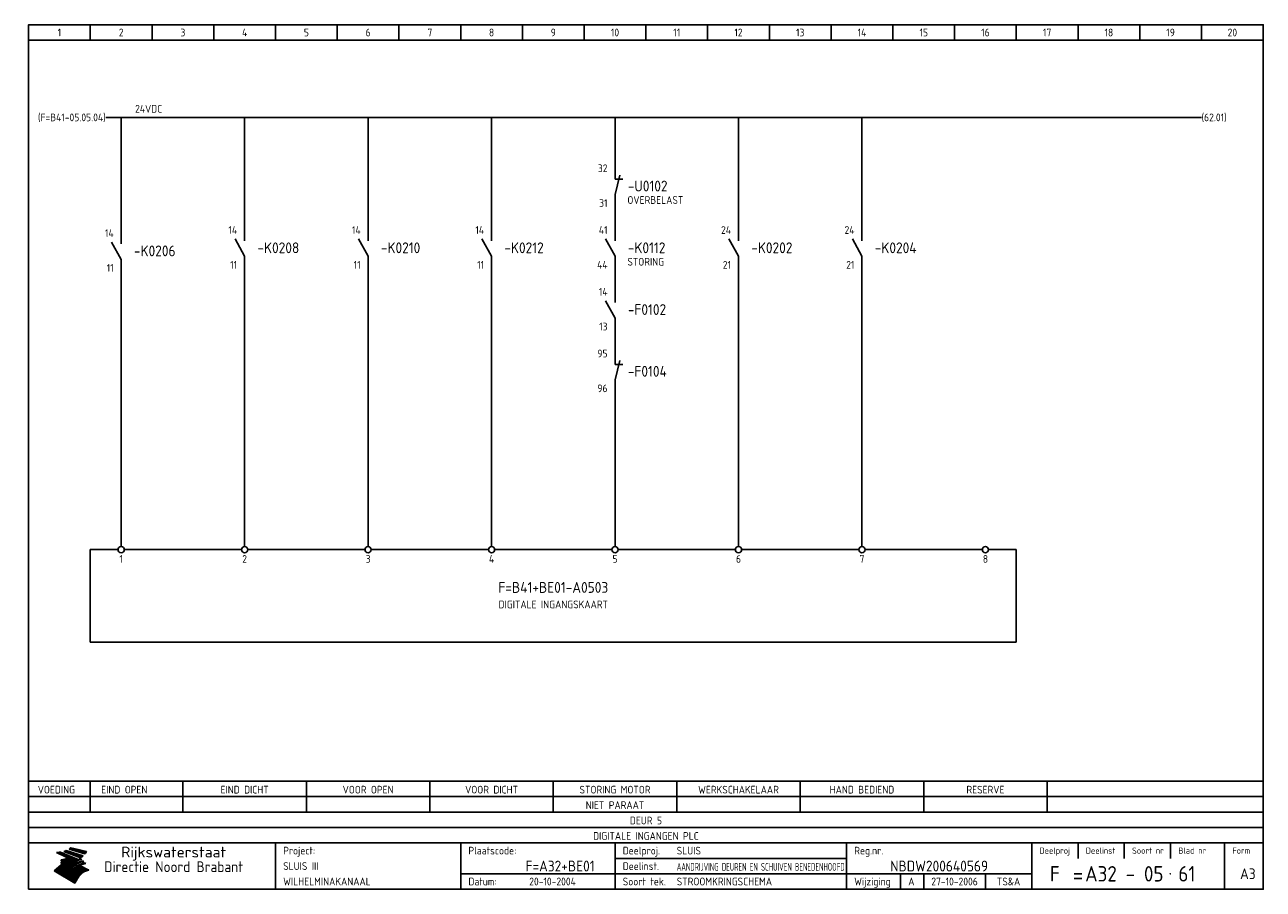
# Model space of a CAD drawing. Extents: x 9 to 410, y 10 to 290.
import ezdxf
from ezdxf.enums import TextEntityAlignment as Align

# ---------------------------------------------------------------- set-up
doc = ezdxf.new("R2010")
doc.units = 0
doc.header["$MEASUREMENT"] = 0
doc.header["$PDMODE"] = 1
for name, color, linetype in [('0-25', 7, 'CONTINUOUS'), ('0-35', 2, 'CONTINUOUS'), ('0-50', 3, 'CONTINUOUS'), ('B-25', 7, 'CONTINUOUS'), ('B-35', 2, 'CONTINUOUS'), ('S-25', 7, 'CONTINUOUS')]:
    doc.layers.add(name, color=color, linetype=linetype)
doc.styles.add('ISO', font='iso.shx')
doc.styles.get("Standard").update_dxf_attribs({"font": 'iso.shx'})

# ---------------------------------------------------------------- blocks, each defined once
blk = doc.blocks.new('0034')
at = {"layer": 'S-25'}
for p, q in [((0, 0), (0, -5)), ((0, -10), (-3.12, -4.38)), ((0, -10), (0, -15))]:
    blk.add_line(p, q, dxfattribs=at)
at = {"layer": 'B-25'}
for tag, p in [('KN1', (-2.43, -2.73)), ('KN2', (-2.43, -14.01))]:
    blk.add_attdef(tag, text='', height=2.5, dxfattribs=at).set_placement(p, align=Align.RIGHT)
blk.add_attdef('OM1', (4, -13.01), '', height=2.5, dxfattribs=at)
at = {"layer": 'B-35'}
blk.add_attdef('KT', (4.14, -8.99), '', height=3.5, dxfattribs=at)
blk = doc.blocks.new('0035')
at = {"layer": 'S-25'}
blk.add_circle((0, 0), 1, dxfattribs=at)
at = {"layer": 'B-25'}
blk.add_attdef('OM1', text='', height=2.5, dxfattribs=at).set_placement((0, -3.01), align=Align.MIDDLE)
blk = doc.blocks.new('KADERA3')
at = {"layer": '0-25'}
for p, q in [((30, 285), (30, 290)), ((50, 285), (50, 290)), ((70, 285), (70, 290)), ((90, 285), (90, 290)), ((110, 285), (110, 290)), ((130, 285), (130, 290)), ((150, 285), (150, 290)), ((170, 285), (170, 290)), ((190, 285), (190, 290)), ((210, 285), (210, 290)), ((230, 285), (230, 290)), ((250, 285), (250, 290)), ((270, 285), (270, 290)), ((290, 285), (290, 290)), ((310, 285), (310, 290)), ((330, 285), (330, 290)), ((350, 285), (350, 290)), ((370, 285), (370, 290)), ((390, 285), (390, 290)), ((10, 285), (410, 285)), ((410, 35), (10, 35)), ((410, 30), (10, 30)), ((350, 25), (350, 20)), ((365, 25), (365, 20)), ((380, 25), (380, 20)), ((200, 20), (275, 20)), ((150, 15), (335, 15)), ((292.5, 15), (292.5, 10)), ((300, 15), (300, 10)), ((320, 15), (320, 10))]:
    blk.add_line(p, q, dxfattribs=at)
at = {"layer": '0-25', "color": 7}
for p, q in [((19.1, 21.89), (25.12, 19)), ((19.1, 21.89), (25.12, 19)), ((19.17, 21.86), (20.7, 21.86)), ((19.29, 21.8), (20.83, 21.8)), ((19.4, 21.75), (20.96, 21.75)), ((19.52, 21.69), (21.09, 21.69)), ((19.64, 21.63), (21.22, 21.63)), ((19.74, 21.92), (20.56, 21.92)), ((19.75, 21.58), (21.36, 21.58)), ((19.87, 21.52), (21.49, 21.52)), ((19.99, 21.47), (21.62, 21.47)), ((20.11, 21.41), (21.75, 21.41)), ((20.22, 21.35), (21.88, 21.35)), ((20.25, 21.97), (20.43, 21.97)), ((20.34, 21.3), (22.02, 21.3)), ((20.38, 21.99), (26.02, 19.59)), ((20.38, 21.99), (26.02, 19.59)), ((20.46, 21.24), (22.15, 21.24)), ((20.57, 21.18), (22.28, 21.18)), ((20.69, 21.13), (22.41, 21.13)), ((20.81, 21.07), (22.55, 21.07)), ((20.92, 21.02), (22.68, 21.02)), ((21.04, 20.96), (22.81, 20.96)), ((21.16, 20.9), (22.94, 20.9)), ((21.27, 20.85), (23.07, 20.85)), ((21.39, 20.79), (23.21, 20.79)), ((21.47, 22.25), (26.83, 20.19)), ((21.47, 22.25), (26.83, 20.19)), ((21.49, 22.25), (23.07, 22.25)), ((21.51, 20.73), (23.34, 20.73)), ((21.6, 22.2), (23.25, 22.2)), ((21.63, 20.68), (23.47, 20.68)), ((21.65, 22.31), (22.89, 22.31)), ((21.74, 20.62), (23.6, 20.62)), ((21.75, 22.14), (23.42, 22.14)), ((21.8, 22.37), (22.71, 22.37)), ((21.86, 20.57), (23.73, 20.57)), ((21.9, 22.08), (23.6, 22.08)), ((21.94, 22.42), (22.53, 22.42)), ((21.98, 20.51), (23.87, 20.51)), ((22.04, 22.03), (23.78, 22.03)), ((22.06, 22.48), (22.36, 22.48)), ((22.09, 20.45), (24, 20.45)), ((22.18, 22.53), (27.65, 20.8)), ((22.18, 22.53), (27.65, 20.8)), ((22.19, 21.97), (23.96, 21.97)), ((22.21, 20.4), (24.13, 20.4)), ((22.33, 20.34), (24.26, 20.34)), ((22.34, 21.92), (24.13, 21.92)), ((22.44, 20.28), (24.4, 20.28)), ((22.48, 21.86), (24.31, 21.86)), ((22.56, 20.23), (24.53, 20.23)), ((22.61, 20.12), (22.93, 20.12)), ((22.63, 21.8), (24.49, 21.8)), ((22.68, 20.17), (24.66, 20.17)), ((22.71, 20.17), (22.82, 20.17)), ((23.11, 20.02), (22.77, 20.2)), ((23.11, 20.02), (22.77, 20.2)), ((22.78, 21.75), (24.67, 21.75)), ((22.79, 20.12), (24.79, 20.12)), ((22.92, 21.69), (24.85, 21.69)), ((23.07, 21.63), (25.02, 21.63)), ((23.14, 22.99), (28.22, 21.46)), ((23.14, 22.99), (28.22, 21.46)), ((23.15, 22.98), (25.33, 22.98)), ((23.22, 21.58), (25.2, 21.58)), ((23.23, 23.04), (25.09, 23.04)), ((23.32, 23.1), (24.84, 23.1)), ((23.34, 22.93), (25.57, 22.93)), ((23.36, 21.52), (25.38, 21.52)), ((23.4, 23.15), (24.6, 23.15)), ((23.49, 23.21), (24.36, 23.21)), ((23.51, 21.47), (25.56, 21.47)), ((23.52, 22.87), (25.81, 22.87)), ((23.57, 23.27), (24.12, 23.27)), ((23.64, 23.32), (23.87, 23.32)), ((23.66, 21.41), (25.74, 21.41)), ((23.7, 23.36), (28.82, 22.17)), ((23.7, 23.36), (28.82, 22.17)), ((23.71, 22.82), (26.06, 22.82)), ((23.8, 21.35), (25.91, 21.35)), ((23.9, 22.76), (26.3, 22.76)), ((23.95, 21.3), (26.09, 21.3)), ((24.09, 22.7), (26.54, 22.7)), ((24.09, 21.24), (26.27, 21.24)), ((24.24, 21.18), (26.45, 21.18)), ((24.27, 22.65), (26.78, 22.65)), ((24.39, 21.13), (26.62, 21.13)), ((24.46, 22.59), (27.03, 22.59)), ((24.53, 21.07), (26.8, 21.07)), ((24.65, 22.53), (27.27, 22.53)), ((24.68, 21.02), (26.98, 21.02)), ((24.83, 20.96), (27.16, 20.96)), ((24.84, 22.48), (27.51, 22.48)), ((24.97, 20.9), (27.34, 20.9)), ((25.02, 22.42), (27.75, 22.42)), ((25.12, 20.85), (27.51, 20.85)), ((25.21, 22.37), (28, 22.37)), ((25.27, 20.79), (27.63, 20.79)), ((25.4, 22.31), (28.24, 22.31)), ((25.41, 20.73), (27.57, 20.73)), ((25.56, 20.68), (27.51, 20.68)), ((25.58, 22.25), (28.48, 22.25)), ((25.71, 20.62), (27.44, 20.62)), ((25.77, 22.2), (28.72, 22.2)), ((25.85, 20.57), (27.37, 20.57)), ((25.96, 22.14), (28.79, 22.14)), ((26, 20.51), (27.29, 20.51)), ((26.15, 22.08), (28.75, 22.08)), ((26.15, 20.45), (27.22, 20.45)), ((26.29, 20.4), (27.14, 20.4)), ((26.33, 22.03), (28.71, 22.03)), ((26.44, 20.34), (27.06, 20.34)), ((26.52, 21.97), (28.66, 21.97)), ((26.59, 20.28), (26.97, 20.28)), ((26.71, 21.92), (28.62, 21.92)), ((26.73, 20.23), (26.89, 20.23)), ((26.9, 21.86), (28.57, 21.86)), ((27.08, 21.8), (28.52, 21.8)), ((27.27, 21.75), (28.48, 21.75)), ((27.46, 21.69), (28.43, 21.69)), ((27.65, 21.63), (28.38, 21.63)), ((27.83, 21.58), (28.33, 21.58)), ((28.02, 21.52), (28.28, 21.52)), ((28.21, 21.47), (28.22, 21.47)), ((20.58, 17.88), (18.3, 16)), ((20.58, 17.88), (18.3, 16)), ((18.38, 16.07), (21.46, 16.07)), ((18.45, 16.12), (21.88, 16.12)), ((18.52, 16.18), (22.15, 16.18)), ((18.59, 16.23), (22.38, 16.23)), ((18.65, 16.29), (22.58, 16.29)), ((18.72, 16.35), (22.75, 16.35)), ((18.79, 16.4), (22.91, 16.4)), ((18.86, 16.46), (20.6, 16.46)), ((18.93, 16.52), (20.6, 16.52)), ((18.99, 16.57), (20.6, 16.57)), ((19.06, 16.63), (20.6, 16.63)), ((19.13, 16.68), (20.6, 16.68)), ((19.2, 16.74), (20.6, 16.74)), ((19.27, 16.8), (20.6, 16.8)), ((19.33, 16.85), (21.07, 16.85)), ((19.4, 16.91), (21.55, 16.91)), ((19.47, 16.97), (21.88, 16.97)), ((19.54, 17.02), (22.13, 17.02)), ((19.61, 17.08), (22.34, 17.08)), ((19.67, 17.13), (20.6, 17.13)), ((19.74, 17.19), (20.6, 17.19)), ((19.81, 17.25), (20.6, 17.25)), ((19.88, 17.3), (20.6, 17.3)), ((19.95, 17.36), (20.6, 17.36)), ((20.01, 17.42), (20.6, 17.42)), ((20.08, 17.47), (20.93, 17.47)), ((20.15, 17.53), (21.26, 17.53)), ((20.22, 17.58), (21.51, 17.58)), ((20.29, 17.64), (21.72, 17.64)), ((20.35, 17.7), (21.9, 17.7)), ((20.42, 17.75), (22.07, 17.75)), ((20.49, 17.81), (22.22, 17.81)), ((20.56, 17.87), (22.36, 17.87)), ((20.6, 19.11), (20.58, 19.51)), ((20.6, 19.11), (20.58, 19.51)), ((20.58, 19.5), (22.09, 19.5)), ((20.58, 19.44), (21.95, 19.44)), ((20.59, 19.38), (21.79, 19.38)), ((20.59, 19.33), (21.62, 19.33)), ((20.59, 19.27), (21.42, 19.27)), ((20.6, 19.22), (21.2, 19.22)), ((20.6, 19.16), (20.93, 19.16)), ((20.6, 19.11), (20.69, 19.12)), ((20.6, 19.11), (20.69, 19.12)), ((20.6, 18.79), (20.77, 18.81)), ((20.6, 18.79), (20.77, 18.81)), ((20.6, 18.29), (20.6, 18.79)), ((20.6, 18.29), (20.6, 18.79)), ((20.6, 18.77), (22.46, 18.77)), ((20.6, 18.71), (22.33, 18.71)), ((20.6, 18.65), (22.19, 18.65)), ((20.6, 18.6), (22.04, 18.6)), ((20.6, 18.54), (21.87, 18.54)), ((20.6, 18.48), (21.68, 18.48)), ((20.6, 18.43), (21.46, 18.43)), ((20.6, 18.37), (21.21, 18.37)), ((20.6, 18.32), (20.87, 18.32)), ((20.6, 18.29), (20.88, 18.32)), ((20.6, 18.29), (20.88, 18.32)), ((20.6, 17.88), (20.86, 17.91)), ((20.6, 17.88), (20.86, 17.91)), ((20.6, 17.43), (20.97, 17.48)), ((20.6, 17.43), (20.97, 17.48)), ((20.6, 17.43), (20.6, 17.09)), ((20.6, 17.43), (20.6, 17.09)), ((20.6, 17.09), (21.26, 17.16)), ((20.6, 17.09), (21.26, 17.16)), ((20.6, 16.8), (21.37, 16.89)), ((20.6, 16.8), (21.37, 16.89)), ((20.6, 16.8), (20.6, 16.45)), ((20.6, 16.8), (20.6, 16.45)), ((20.6, 16.45), (21.56, 16.56)), ((20.6, 16.45), (21.56, 16.56)), ((20.6, 15.97), (21.67, 16.09)), ((20.6, 15.97), (21.67, 16.09)), ((20.7, 16.46), (23.06, 16.46)), ((20.9, 19.55), (22.23, 19.55)), ((20.9, 18.82), (22.59, 18.82)), ((20.98, 17.92), (22.5, 17.92)), ((21.02, 17.13), (22.53, 17.13)), ((21.19, 19.61), (22.35, 19.61)), ((21.2, 16.52), (23.2, 16.52)), ((21.32, 18.88), (22.71, 18.88)), ((21.32, 17.98), (22.62, 17.98)), ((21.42, 19.67), (22.47, 19.67)), ((21.47, 17.19), (22.7, 17.19)), ((21.59, 18.03), (22.74, 18.03)), ((21.61, 18.93), (22.82, 18.93)), ((21.62, 19.72), (22.59, 19.72)), ((21.72, 16.57), (23.32, 16.57)), ((21.77, 17.25), (22.85, 17.25)), ((21.8, 19.78), (22.69, 19.78)), ((21.8, 18.09), (22.85, 18.09)), ((21.84, 18.99), (22.92, 18.99)), ((21.96, 19.83), (22.79, 19.83)), ((21.99, 18.15), (22.95, 18.15)), ((22.01, 17.3), (22.99, 17.3)), ((22.03, 19.05), (23.03, 19.05)), ((22.1, 16.63), (23.44, 16.63)), ((22.11, 19.89), (22.89, 19.89)), ((22.16, 18.2), (23.05, 18.2)), ((22.21, 19.1), (23.12, 19.1)), ((22.21, 17.36), (23.12, 17.36)), ((22.24, 19.95), (22.99, 19.95)), ((22.31, 18.26), (23.15, 18.26)), ((22.36, 19.16), (23.22, 19.16)), ((22.37, 20), (23.08, 20)), ((22.38, 16.68), (23.56, 16.68)), ((22.39, 17.42), (23.24, 17.42)), ((22.45, 18.32), (23.24, 18.32)), ((22.49, 20.06), (23.04, 20.06)), ((22.51, 19.22), (23.3, 19.22)), ((22.56, 17.47), (23.36, 17.47)), ((22.59, 18.37), (23.33, 18.37)), ((22.6, 16.74), (23.66, 16.74)), ((22.64, 19.27), (23.39, 19.27)), ((22.71, 18.43), (23.42, 18.43)), ((22.71, 17.53), (23.47, 17.53)), ((22.77, 19.33), (23.47, 19.33)), ((22.79, 16.8), (23.77, 16.8)), ((22.83, 18.48), (23.5, 18.48)), ((22.84, 17.58), (23.57, 17.58)), ((22.89, 19.38), (23.55, 19.38)), ((22.91, 20.06), (24.92, 20.06)), ((22.94, 18.54), (23.58, 18.54)), ((22.96, 16.85), (23.86, 16.85)), ((22.97, 17.64), (23.67, 17.64)), ((23, 19.44), (23.63, 19.44)), ((23.03, 20), (25.06, 20)), ((23.04, 18.6), (23.66, 18.6)), ((23.1, 19.5), (23.72, 19.5)), ((23.1, 17.7), (23.77, 17.7)), ((23.12, 16.91), (23.96, 16.91)), ((23.14, 18.65), (23.74, 18.65)), ((23.15, 19.95), (25.19, 19.95)), ((23.21, 19.55), (23.8, 19.55)), ((23.21, 17.75), (23.86, 17.75)), ((23.24, 18.71), (23.82, 18.71)), ((23.26, 19.89), (25.32, 19.89)), ((23.26, 16.97), (24.05, 16.97)), ((23.3, 19.61), (23.88, 19.61)), ((23.32, 17.81), (23.95, 17.81)), ((23.33, 18.77), (23.91, 18.77)), ((23.37, 16.07), (29.08, 16.07)), ((23.38, 19.83), (25.45, 19.83)), ((23.39, 19.67), (23.81, 19.67)), ((23.39, 17.02), (24.14, 17.02)), ((23.42, 18.82), (23.99, 18.82)), ((23.42, 17.87), (24.03, 17.87)), ((23.45, 19.7), (23.58, 19.79)), ((23.45, 19.7), (23.58, 19.79)), ((23.48, 19.72), (23.7, 19.72)), ((23.5, 19.78), (25.58, 19.78)), ((23.51, 18.88), (24.07, 18.88)), ((23.51, 16.12), (29.27, 16.12)), ((23.52, 17.92), (24.11, 17.92)), ((23.52, 17.08), (24.22, 17.08)), ((23.54, 18.9), (24.3, 19.42)), ((23.54, 18.9), (24.3, 19.42)), ((23.56, 19.78), (23.59, 19.78)), ((23.56, 19.39), (23.9, 19.62)), ((23.56, 19.39), (23.9, 19.62)), ((23.58, 19.79), (23.9, 19.62)), ((23.58, 19.79), (23.9, 19.62)), ((23.59, 18.93), (24.15, 18.93)), ((23.61, 19.72), (25.72, 19.72)), ((23.62, 17.98), (24.2, 17.98)), ((23.63, 17.13), (24.3, 17.13)), ((23.65, 18.59), (24.62, 19.25)), ((23.65, 18.59), (24.62, 19.25)), ((29.41, 16.17), (23.65, 16.17)), ((23.67, 18.99), (24.23, 18.99)), ((23.71, 18.03), (24.28, 18.03)), ((23.73, 19.67), (25.85, 19.67)), ((23.75, 19.05), (24.32, 19.05)), ((23.75, 17.19), (24.38, 17.19)), ((23.77, 16.23), (29.47, 16.23)), ((23.79, 18.09), (24.36, 18.09)), ((23.83, 19.1), (24.4, 19.1)), ((23.85, 19.61), (25.98, 19.61)), ((23.85, 17.25), (24.46, 17.25)), ((23.88, 18.15), (24.44, 18.15)), ((23.89, 16.29), (29.36, 16.29)), ((23.92, 19.16), (24.48, 19.16)), ((23.94, 18.19), (25.23, 19.07)), ((23.94, 18.19), (25.23, 19.07)), ((23.95, 17.3), (24.55, 17.3)), ((23.96, 19.55), (25.96, 19.55)), ((23.96, 18.2), (24.53, 18.2)), ((24, 19.22), (24.56, 19.22)), ((24, 16.35), (29.24, 16.35)), ((24.04, 18.26), (24.61, 18.26)), ((24.05, 17.36), (24.63, 17.36)), ((24.06, 17.88), (25.34, 18.76)), ((24.06, 17.88), (25.34, 18.76)), ((24.08, 19.5), (25.88, 19.5)), ((24.08, 19.27), (24.58, 19.27)), ((24.11, 16.4), (29.13, 16.4)), ((24.13, 18.32), (24.69, 18.32)), ((24.14, 17.42), (24.71, 17.42)), ((24.16, 19.33), (24.47, 19.33)), ((24.2, 19.44), (25.79, 19.44)), ((24.21, 18.37), (24.77, 18.37)), ((24.21, 16.46), (29.02, 16.46)), ((24.23, 17.47), (24.79, 17.47)), ((24.24, 17.48), (25.52, 18.36)), ((24.24, 17.48), (25.52, 18.36)), ((24.25, 19.38), (24.36, 19.38)), ((24.29, 18.43), (24.85, 18.43)), ((24.3, 19.42), (24.62, 19.25)), ((24.3, 19.42), (24.62, 19.25)), ((24.31, 19.38), (25.71, 19.38)), ((24.31, 17.53), (24.87, 17.53)), ((24.31, 16.52), (28.91, 16.52)), ((24.35, 17.17), (25.64, 18.05)), ((24.35, 17.17), (25.64, 18.05)), ((24.37, 18.48), (24.94, 18.48)), ((24.39, 17.58), (24.96, 17.58)), ((24.4, 16.57), (28.79, 16.57)), ((24.43, 19.33), (25.62, 19.33)), ((24.45, 18.54), (25.02, 18.54)), ((24.47, 17.64), (25.04, 17.64)), ((24.49, 16.63), (28.68, 16.63)), ((24.54, 18.6), (25.1, 18.6)), ((24.55, 19.27), (25.54, 19.27)), ((24.56, 17.7), (25.12, 17.7)), ((24.57, 16.68), (28.57, 16.68)), ((24.62, 18.65), (25.18, 18.65)), ((24.63, 16.72), (25.91, 17.6)), ((24.63, 16.72), (25.91, 17.6)), ((24.64, 17.75), (25.2, 17.75)), ((24.66, 16.74), (28.45, 16.74)), ((24.67, 19.22), (25.45, 19.22)), ((24.7, 18.71), (25.27, 18.71)), ((24.72, 17.81), (25.29, 17.81)), ((24.74, 16.8), (28.34, 16.8)), ((24.78, 19.16), (25.37, 19.16)), ((24.78, 18.77), (25.34, 18.77)), ((24.8, 17.87), (25.37, 17.87)), ((24.82, 16.85), (28.23, 16.85)), ((24.87, 18.82), (25.4, 18.82)), ((24.89, 17.92), (25.45, 17.92)), ((24.9, 19.1), (25.28, 19.1)), ((24.9, 16.91), (28.11, 16.91)), ((24.95, 18.88), (25.45, 18.88)), ((24.97, 17.98), (25.53, 17.98)), ((24.99, 16.97), (28, 16.97)), ((25.02, 19.05), (25.2, 19.05)), ((25.03, 18.93), (25.51, 18.93)), ((25.05, 18.03), (25.61, 18.03)), ((25.07, 17.02), (27.89, 17.02)), ((25.11, 18.99), (25.57, 18.99)), ((26.02, 19.59), (25.12, 19)), ((26.02, 19.59), (25.12, 19)), ((25.13, 18.09), (25.68, 18.09)), ((25.15, 17.08), (27.77, 17.08)), ((25.19, 19.05), (25.63, 19.05)), ((25.21, 18.15), (25.75, 18.15)), ((25.23, 17.13), (27.66, 17.13)), ((25.26, 19.1), (25.7, 19.1)), ((25.3, 18.2), (25.82, 18.2)), ((25.31, 17.19), (27.55, 17.19)), ((25.33, 19.16), (25.77, 19.16)), ((25.38, 18.26), (25.89, 18.26)), ((25.39, 19.22), (25.85, 19.22)), ((25.4, 17.25), (27.43, 17.25)), ((25.46, 18.32), (25.97, 18.32)), ((25.47, 19.27), (25.93, 19.27)), ((25.48, 17.3), (27.32, 17.3)), ((25.54, 19.33), (26.03, 19.33)), ((25.54, 18.37), (26.06, 18.37)), ((25.56, 17.36), (27.21, 17.36)), ((25.62, 18.43), (26.14, 18.43)), ((25.63, 19.38), (26.13, 19.38)), ((25.64, 17.42), (27.1, 17.42)), ((25.7, 18.48), (26.24, 18.48)), ((25.72, 19.44), (26.24, 19.44)), ((25.73, 17.47), (26.98, 17.47)), ((25.79, 18.54), (26.34, 18.54)), ((25.81, 17.53), (26.87, 17.53)), ((25.82, 19.5), (26.36, 19.5)), ((25.89, 18.6), (26.46, 18.6)), ((25.89, 17.58), (26.76, 17.58)), ((25.93, 19.55), (26.53, 19.55)), ((25.96, 17.64), (26.64, 17.64)), ((25.99, 18.65), (26.58, 18.65)), ((26.04, 17.7), (26.59, 17.7)), ((26.06, 19.61), (26.85, 19.61)), ((26.1, 18.71), (26.72, 18.71)), ((26.12, 17.75), (26.67, 17.75)), ((26.2, 17.81), (26.76, 17.81)), ((26.21, 19.67), (27.23, 19.67)), ((26.23, 18.77), (26.89, 18.77)), ((26.29, 17.87), (26.86, 17.87)), ((26.37, 18.82), (27.09, 18.82)), ((26.39, 17.92), (26.97, 17.92)), ((26.44, 19.72), (27.18, 19.72)), ((26.49, 17.98), (27.09, 17.98)), ((26.53, 18.88), (27.34, 18.88)), ((26.56, 17.68), (29.54, 16.2)), ((26.56, 17.68), (29.54, 16.2)), ((26.6, 18.03), (27.22, 18.03)), ((26.72, 18.09), (27.38, 18.09)), ((26.73, 18.93), (27.66, 18.93)), ((26.85, 18.15), (27.56, 18.15)), ((26.99, 18.99), (27.9, 18.99)), ((27, 18.2), (27.8, 18.2)), ((27.13, 19.78), (27.25, 19.64)), ((27.13, 19.78), (27.25, 19.64)), ((27.18, 18.26), (28.13, 18.26)), ((27.26, 19.05), (27.84, 19.05)), ((27.39, 18.32), (28.47, 18.32)), ((27.7, 18.37), (28.49, 18.37)), ((27.78, 19.1), (27.93, 18.96)), ((27.78, 19.1), (27.93, 18.96)), ((28, 18.43), (28.44, 18.43)), ((28.29, 15.83), (29.54, 16.2)), ((28.29, 15.83), (29.54, 16.2)), ((28.39, 18.48), (28.54, 18.32)), ((28.39, 18.48), (28.54, 18.32)), ((29.54, 16.2), (29.45, 16.17)), ((29.54, 16.2), (29.45, 16.17)), ((29.46, 16.18), (29.47, 16.18)), ((24.94, 11.97), (18.3, 16)), ((24.94, 11.97), (18.3, 16)), ((18.31, 16.01), (20.96, 16.01)), ((18.38, 15.95), (20.6, 15.95)), ((18.47, 15.9), (20.6, 15.9)), ((18.57, 15.84), (20.6, 15.84)), ((18.66, 15.78), (20.6, 15.78)), ((18.75, 15.73), (20.6, 15.73)), ((18.85, 15.67), (20.6, 15.67)), ((18.94, 15.62), (20.6, 15.62)), ((19.03, 15.56), (27.83, 15.56)), ((19.12, 15.5), (27.75, 15.5)), ((19.22, 15.45), (27.66, 15.45)), ((19.31, 15.39), (27.58, 15.39)), ((19.4, 15.33), (27.5, 15.33)), ((19.49, 15.28), (27.43, 15.28)), ((19.59, 15.22), (27.36, 15.22)), ((19.68, 15.17), (27.29, 15.17)), ((19.77, 15.11), (27.22, 15.11)), ((19.86, 15.05), (27.15, 15.05)), ((19.96, 15), (27.09, 15)), ((20.05, 14.94), (27.02, 14.94)), ((20.14, 14.88), (26.96, 14.88)), ((20.24, 14.83), (26.9, 14.83)), ((20.33, 14.77), (26.84, 14.77)), ((20.42, 14.72), (26.79, 14.72)), ((20.51, 14.66), (26.73, 14.66)), ((20.6, 15.97), (20.6, 15.58)), ((20.6, 15.97), (20.6, 15.58)), ((20.6, 15.58), (21.95, 15.73)), ((20.6, 15.58), (21.95, 15.73)), ((20.61, 14.6), (26.68, 14.6)), ((20.7, 14.55), (26.62, 14.55)), ((20.79, 14.49), (26.57, 14.49)), ((20.88, 14.43), (26.52, 14.43)), ((20.94, 15.62), (27.92, 15.62)), ((20.98, 14.38), (26.47, 14.38)), ((21.07, 14.32), (26.42, 14.32)), ((21.16, 14.27), (26.38, 14.27)), ((21.25, 14.21), (26.33, 14.21)), ((21.35, 14.15), (26.29, 14.15)), ((21.44, 14.1), (26.24, 14.1)), ((21.45, 15.67), (28.01, 15.67)), ((21.53, 14.04), (26.2, 14.04)), ((21.63, 13.98), (26.16, 13.98)), ((21.72, 13.93), (26.12, 13.93)), ((21.81, 13.87), (26.08, 13.87)), ((21.9, 13.82), (26.04, 13.82)), ((21.96, 15.73), (28.11, 15.73)), ((22, 13.76), (26, 13.76)), ((22.09, 13.7), (25.96, 13.7)), ((22.18, 13.65), (25.93, 13.65)), ((22.27, 13.59), (25.89, 13.59)), ((22.34, 15.78), (28.21, 15.78)), ((22.37, 13.53), (25.86, 13.53)), ((22.46, 13.48), (25.82, 13.48)), ((22.55, 13.42), (25.79, 13.42)), ((22.62, 15.84), (28.33, 15.84)), ((22.65, 13.37), (25.76, 13.37)), ((22.74, 13.31), (25.73, 13.31)), ((22.83, 13.25), (25.69, 13.25)), ((22.84, 15.9), (28.52, 15.9)), ((22.92, 13.2), (25.66, 13.2)), ((23.02, 13.14), (25.63, 13.14)), ((23.04, 15.95), (28.71, 15.95)), ((23.11, 13.08), (25.59, 13.08)), ((23.2, 13.03), (25.56, 13.03)), ((23.21, 16.01), (28.9, 16.01)), ((23.29, 12.97), (25.53, 12.97)), ((23.39, 12.92), (25.5, 12.92)), ((23.48, 12.86), (25.46, 12.86)), ((23.57, 12.8), (25.43, 12.8)), ((23.66, 12.75), (25.4, 12.75)), ((23.76, 12.69), (25.36, 12.69)), ((23.85, 12.63), (25.33, 12.63)), ((23.94, 12.58), (25.3, 12.58)), ((24.04, 12.52), (25.26, 12.52)), ((24.13, 12.47), (25.23, 12.47)), ((24.22, 12.41), (25.2, 12.41)), ((24.31, 12.35), (25.17, 12.35)), ((24.41, 12.3), (25.13, 12.3)), ((24.5, 12.24), (25.1, 12.24)), ((24.59, 12.18), (25.07, 12.18)), ((24.68, 12.13), (25.03, 12.13)), ((24.78, 12.07), (25, 12.07)), ((24.94, 11.97), (25.81, 13.45)), ((24.94, 11.97), (25.81, 13.45)), ((24.87, 12.02), (24.97, 12.02))]:
    blk.add_line(p, q, dxfattribs=at)
for centre, radius, start, end in [((19.15, 29.7), 7.8, 269.6055, 279.0886), ((19.15, 29.7), 7.8, 269.6055, 279.0886), ((19.93, 25.38), 5.91, 276.3402, 298.7463), ((19.93, 25.38), 5.91, 276.3402, 298.7463), ((19.84, 27.26), 5.27, 288.0217, 296.3084), ((19.84, 27.26), 5.27, 288.0217, 296.3084), ((20.49, 27.56), 5.28, 300.0654, 307.393), ((20.49, 27.56), 5.28, 300.0654, 307.393), ((24.11, 24.7), 5.26, 301.1147, 312.2814), ((24.11, 24.7), 5.26, 301.1147, 312.2814), ((21.95, 27.32), 8.59, 316.9248, 323.1399), ((21.95, 27.32), 8.59, 316.9248, 323.1399), ((20.21, 23.78), 5.91, 273.6149, 304.3803), ((20.21, 23.78), 5.91, 273.6149, 304.3803), ((19.84, 25.09), 6.03, 278.129, 302.868), ((19.84, 25.09), 6.03, 278.129, 302.868), ((20.35, 24.56), 5.76, 274.164, 302.5474), ((20.35, 24.56), 5.76, 274.164, 302.5474), ((20.05, 24.28), 6.02, 277.9472, 305.7139), ((20.05, 24.28), 6.02, 277.9472, 305.7139), ((20.04, 23.49), 6.09, 278.8115, 306.4242), ((20.04, 23.49), 6.09, 278.8115, 306.4242), ((20.53, 23.07), 5.96, 277.0519, 304.973), ((20.53, 23.07), 5.96, 277.0519, 304.973), ((20.72, 22.76), 5.91, 276.3402, 304.3803), ((20.72, 22.76), 5.91, 276.3402, 304.3803), ((21.06, 22.34), 5.81, 274.9043, 303.1745), ((21.06, 22.34), 5.81, 274.9043, 303.1745), ((20.82, 22.06), 6.04, 278.1111, 305.8489), ((20.82, 22.06), 6.04, 278.1111, 305.8489), ((21.3, 21.6), 5.91, 276.3402, 304.3803), ((21.3, 21.6), 5.91, 276.3402, 304.3803), ((27.05, 17.17), 2.63, 107.4286, 133.7799), ((27.05, 17.17), 2.63, 107.4286, 133.7799), ((27.45, 16.91), 2.81, 110.4143, 138.7411), ((27.45, 16.91), 2.81, 110.4143, 138.7411), ((27.57, 15.64), 3.4, 98.1566, 126.9045), ((27.57, 15.64), 3.4, 98.1566, 126.9045), ((27.91, 15.54), 3.39, 100.5835, 132.088), ((27.91, 15.54), 3.39, 100.5835, 132.088), ((28.21, 14.74), 3.67, 95.7581, 128.7216), ((28.21, 14.74), 3.67, 95.7581, 128.7216), ((27.01, 16.84), 2.93, 87.7348, 104.8316), ((27.01, 16.84), 2.93, 87.7348, 104.8316), ((27.37, 15.71), 3.93, 91.7838, 103.2817), ((27.37, 15.71), 3.93, 91.7838, 103.2817), ((28.4, 15.05), 3.21, 96.3886, 125.0052), ((28.4, 15.05), 3.21, 96.3886, 125.0052), ((27.82, 16.31), 2.8, 90.634, 105.1984), ((27.82, 16.31), 2.8, 90.634, 105.1984), ((28.19, 15.04), 3.93, 93.8342, 103.2817), ((28.19, 15.04), 3.93, 93.8342, 103.2817), ((28.58, 15.69), 2.8, 93.8141, 105.1984), ((28.58, 15.69), 2.8, 93.8141, 105.1984), ((28.95, 14.41), 3.93, 96.0135, 103.2817), ((28.95, 14.41), 3.93, 96.0135, 103.2817), ((31.24, 10.26), 6.3, 117.9568, 149.6251), ((31.24, 10.26), 6.3, 117.9568, 149.6251)]:
    blk.add_arc(centre, radius, start, end, dxfattribs=at)
at = {"layer": '0-35'}
for p, q in [((90, 25), (90, 10)), ((150, 25), (150, 10)), ((200, 25), (200, 10)), ((275, 25), (275, 10)), ((335, 25), (335, 10)), ((397.5, 25), (397.5, 10))]:
    blk.add_line(p, q, dxfattribs=at)
at = {"layer": '0-50'}
for p, q in [((10, 25), (410, 25)), ((348.75, 15), (351.25, 15)), ((348.75, 13.5), (351.25, 13.5))]:
    blk.add_line(p, q, dxfattribs=at)
blk.add_lwpolyline([(10, 10), (410, 10), (410, 290), (10, 290)], close=True, dxfattribs=at)
at = {"layer": '0-50', "const_width": 0.25}
blk.add_lwpolyline([(379.75, 15, 1), (380, 15, 1)], format="xyb", close=True, dxfattribs=at)
at = {"layer": '0-25', "style": 'ISO'}
for s, height, p in [('Project:', 2.5, (92.5, 22.5)), ('Plaatscode:', 2.5, (152.5, 22.5)), ('Deelproj.', 2.5, (202.5, 22.5)), ('Reg.nr.', 2.5, (277.5, 22.5)), ('Deelproj', 2, (337.5, 22.5)), ('Deelinst', 2, (352.5, 22.5)), ('Soort nr', 2, (367.5, 22.5)), ('Blad nr', 2, (382.5, 22.5)), ('Form', 2, (400, 22.5)), ('Deelinst.', 2.5, (202.5, 17.5)), ('Datum:', 2.5, (152.5, 12.5)), ('Soort tek.', 2.5, (202.5, 12.5)), ('Wijziging', 2.5, (277.5, 12.5))]:
    blk.add_text(s, height=height, dxfattribs=at).set_placement(p, align=Align.MIDDLE_LEFT)
for tag, p in [('STR1', (20, 287.5)), ('STR2', (40, 287.5)), ('STR3', (60, 287.5)), ('STR4', (80, 287.5)), ('STR5', (100, 287.5)), ('STR6', (120, 287.5)), ('STR7', (140, 287.5)), ('STR8', (160, 287.5)), ('STR9', (180, 287.5)), ('STR10', (200, 287.5)), ('STR11', (220, 287.5)), ('STR12', (240, 287.5)), ('STR13', (260, 287.5)), ('STR14', (280, 287.5)), ('STR15', (300, 287.5)), ('STR16', (320, 287.5)), ('STR17', (340, 287.5)), ('STR18', (360, 287.5)), ('STR19', (380, 287.5)), ('STR20', (400, 287.5)), ('W', (180, 12.5)), ('Z', (310, 12.5)), ('Y', (327.5, 12.5))]:
    blk.add_attdef(tag, text='', height=2.5, dxfattribs=at).set_placement(p, align=Align.MIDDLE)
for tag, p in [('N', (220, 22.5)), ('B', (92.5, 17.5)), ('P', (220, 17.5)), ('C', (92.5, 12.5)), ('U', (220, 12.5)), ('REV', (295, 12.5))]:
    blk.add_attdef(tag, text='', height=2.5, dxfattribs=at).set_placement(p, align=Align.MIDDLE_LEFT)
at = {"layer": '0-35', "style": 'ISO', "width": 1.00614}
blk.add_text('Rijkswaterstaat', height=3.5, dxfattribs=at).set_placement((40, 20.28), (74, 20.28), align=Align.FIT)
at = {"layer": '0-35', "color": 2, "style": 'ISO', "width": 0.948867}
blk.add_text('Directie Noord Brabant', height=3.5, dxfattribs=at).set_placement((34.5, 15.53), (79.5, 15.53), align=Align.FIT)
at = {"layer": '0-35', "style": 'ISO'}
for tag, p in [('X', (178.5, 17.5)), ('FORM', (402.5, 15))]:
    blk.add_attdef(tag, text='', height=3.5, dxfattribs=at).set_placement(p, align=Align.MIDDLE_LEFT)
blk.add_attdef('RNR', text='', height=3.5, dxfattribs=at).set_placement((305, 17.5), align=Align.MIDDLE)
at = {"layer": '0-50', "style": 'ISO'}
for tag, p in [('M', (342.5, 15)), ('O', (365, 15))]:
    blk.add_attdef(tag, text='', height=5, dxfattribs=at).set_placement(p, align=Align.MIDDLE)
blk.add_attdef('Q', text='', height=5, dxfattribs=at).set_placement((382.5, 15), align=Align.MIDDLE_LEFT)
blk = doc.blocks.new('0055')
at = {"layer": 'S-25'}
for p, q in [((0, 0), (0, -5)), ((0, -10), (1.56, -3.75)), ((0, -5), (2.5, -5)), ((0, -10), (0, -15))]:
    blk.add_line(p, q, dxfattribs=at)
at = {"layer": 'B-25'}
for tag, p in [('KN1', (-2.43, -2.73)), ('KN2', (-2.43, -14.01))]:
    blk.add_attdef(tag, text='', height=2.5, dxfattribs=at).set_placement(p, align=Align.RIGHT)
blk.add_attdef('OM1', (4, -13.01), '', height=2.5, dxfattribs=at)
at = {"layer": 'B-35'}
blk.add_attdef('KT', (4.14, -8.99), '', height=3.5, dxfattribs=at)

msp = doc.modelspace()

# ---------------------------------------------------------------- linework, layer by layer
at = {"layer": '0-25'}
for p, q in [((410, 45), (10, 45)), ((410, 40), (10, 40))]:
    msp.add_line(p, q, dxfattribs=at)
at = {"layer": 'S-25'}
for p, q in [((10, 285), (25, 285)), ((35, 260), (390, 260)), ((40, 220), (40, 260)), ((40, 220), (40, 260)), ((80, 220), (80, 260)), ((120, 220), (120, 260)), ((120, 220), (120, 260)), ((160, 220), (160, 260)), ((200, 245), (200, 260)), ((240, 220), (240, 260)), ((280, 220), (280, 260)), ((200, 230), (200, 225)), ((40, 209), (40, 121)), ((80, 210), (80, 121)), ((120, 210), (120, 121)), ((160, 210), (160, 121)), ((200, 210), (200, 205)), ((240, 210), (240, 121)), ((280, 210), (280, 121)), ((200, 185), (200, 190)), ((200, 170), (200, 121)), ((30, 90), (30, 120)), ((30, 120), (39, 120)), ((79, 120), (41, 120)), ((119, 120), (81, 120)), ((81, 120), (81, 120)), ((159, 120), (121, 120)), ((199, 120), (161, 120)), ((239, 120), (201, 120)), ((279, 120), (241, 120)), ((319, 120), (281, 120)), ((321, 120), (330, 120)), ((330, 120), (330, 90)), ((330, 90), (30, 90)), ((30, 45), (30, 35)), ((60, 45), (60, 35)), ((100, 45), (100, 35)), ((140, 45), (140, 35)), ((180, 45), (180, 35)), ((220, 45), (220, 35)), ((260, 45), (260, 35)), ((300, 45), (300, 35)), ((340, 45), (340, 35))]:
    msp.add_line(p, q, dxfattribs=at)
at = {"layer": 'S-25', "linetype": 'Continuous'}
msp.add_point((85, 124.5), dxfattribs=at)
msp.add_point((85, 124.5), dxfattribs=at)
at = {"layer": 'S-25'}
for p in [(180, 105), (40, 55), (180, 50), (180, 50)]:
    msp.add_point(p, dxfattribs=at)

# ---------------------------------------------------------------- block references
at = {"layer": '0-25'}
msp.add_blockref('0055', (200, 245), dxfattribs=at).add_auto_attribs({'KT': '-U0102', 'OM1': 'OVERBELAST', 'KN1': '32', 'KN2': '31'})
at = {"layer": 'S-25'}
ref = msp.add_blockref('KADERA3', (0, 0), dxfattribs=at)
ref.add_attrib('B', 'SLUIS III', dxfattribs={"layer": '0-25', "height": 2.5, "style": 'ISO'}).set_placement((92.5, 17.5), align=Align.MIDDLE_LEFT)
ref.add_attrib('C', 'WILHELMINAKANAAL', dxfattribs={"layer": '0-25', "height": 2.5, "style": 'ISO'}).set_placement((92.5, 12.5), align=Align.MIDDLE_LEFT)
ref.add_attrib('N', 'SLUIS', dxfattribs={"layer": '0-25', "height": 2.5, "style": 'ISO'}).set_placement((220, 22.5), align=Align.MIDDLE_LEFT)
ref.add_attrib('U', 'STROOMKRINGSCHEMA', dxfattribs={"layer": '0-25', "height": 2.5, "style": 'ISO'}).set_placement((220, 12.5), align=Align.MIDDLE_LEFT)
ref.add_attrib('M', 'F', dxfattribs={"layer": '0-50', "height": 5, "style": 'ISO'}).set_placement((342.5, 15), align=Align.MIDDLE)
ref.add_attrib('O', 'A32 - 05', dxfattribs={"layer": '0-50', "height": 5, "style": 'ISO'}).set_placement((365, 15), align=Align.MIDDLE)
ref.add_attrib('Q', '61', dxfattribs={"layer": '0-50', "height": 5, "style": 'ISO'}).set_placement((382.5, 15), align=Align.MIDDLE_LEFT)
ref.add_attrib('X', 'F=A32+BE01', dxfattribs={"layer": '0-35', "height": 3.5, "style": 'ISO'}).set_placement((171, 17.5), align=Align.MIDDLE_LEFT)
ref.add_attrib('RNR', 'NBDW200640569', dxfattribs={"layer": '0-35', "height": 3.5, "style": 'ISO'}).set_placement((305, 17.5), align=Align.MIDDLE)
ref.add_attrib('W', '20-10-2004', dxfattribs={"layer": '0-25', "height": 2.5, "style": 'ISO'}).set_placement((179.75, 12.5), align=Align.MIDDLE)
ref.add_attrib('FORM', 'A3', dxfattribs={"layer": '0-35', "height": 3.5, "style": 'ISO'}).set_placement((402.5, 15), align=Align.MIDDLE_LEFT)
ref.add_attrib('REV', 'A', dxfattribs={"layer": '0-25', "height": 2.5, "style": 'ISO'}).set_placement((295, 12.5), align=Align.MIDDLE_LEFT)
ref.add_attrib('Z', '27-10-2006', dxfattribs={"layer": '0-25', "height": 2.5, "style": 'ISO'}).set_placement((310, 12.5), align=Align.MIDDLE)
ref.add_attrib('Y', 'TS&A', dxfattribs={"layer": '0-25', "height": 2.5, "style": 'ISO'}).set_placement((327.5, 12.5), align=Align.MIDDLE)
ref.add_attrib('STR1', '1', dxfattribs={"layer": '0-25', "height": 2.5, "style": 'ISO'}).set_placement((20, 287.5), align=Align.MIDDLE)
ref.add_attrib('STR2', '2', dxfattribs={"layer": '0-25', "height": 2.5, "style": 'ISO'}).set_placement((40, 287.5), align=Align.MIDDLE)
ref.add_attrib('STR3', '3', dxfattribs={"layer": '0-25', "height": 2.5, "style": 'ISO'}).set_placement((60, 287.5), align=Align.MIDDLE)
ref.add_attrib('STR4', '4', dxfattribs={"layer": '0-25', "height": 2.5, "style": 'ISO'}).set_placement((80, 287.5), align=Align.MIDDLE)
ref.add_attrib('STR5', '5', dxfattribs={"layer": '0-25', "height": 2.5, "style": 'ISO'}).set_placement((100, 287.5), align=Align.MIDDLE)
ref.add_attrib('STR6', '6', dxfattribs={"layer": '0-25', "height": 2.5, "style": 'ISO'}).set_placement((120, 287.5), align=Align.MIDDLE)
ref.add_attrib('STR7', '7', dxfattribs={"layer": '0-25', "height": 2.5, "style": 'ISO'}).set_placement((140, 287.5), align=Align.MIDDLE)
ref.add_attrib('STR8', '8', dxfattribs={"layer": '0-25', "height": 2.5, "style": 'ISO'}).set_placement((160, 287.5), align=Align.MIDDLE)
ref.add_attrib('STR9', '9', dxfattribs={"layer": '0-25', "height": 2.5, "style": 'ISO'}).set_placement((180, 287.5), align=Align.MIDDLE)
ref.add_attrib('STR10', '10', dxfattribs={"layer": '0-25', "height": 2.5, "style": 'ISO'}).set_placement((200, 287.5), align=Align.MIDDLE)
ref.add_attrib('STR11', '11', dxfattribs={"layer": '0-25', "height": 2.5, "style": 'ISO'}).set_placement((220, 287.5), align=Align.MIDDLE)
ref.add_attrib('STR12', '12', dxfattribs={"layer": '0-25', "height": 2.5, "style": 'ISO'}).set_placement((240, 287.5), align=Align.MIDDLE)
ref.add_attrib('STR13', '13', dxfattribs={"layer": '0-25', "height": 2.5, "style": 'ISO'}).set_placement((260, 287.5), align=Align.MIDDLE)
ref.add_attrib('STR14', '14', dxfattribs={"layer": '0-25', "height": 2.5, "style": 'ISO'}).set_placement((280, 287.5), align=Align.MIDDLE)
ref.add_attrib('STR15', '15', dxfattribs={"layer": '0-25', "height": 2.5, "style": 'ISO'}).set_placement((300, 287.5), align=Align.MIDDLE)
ref.add_attrib('STR16', '16', dxfattribs={"layer": '0-25', "height": 2.5, "style": 'ISO'}).set_placement((320, 287.5), align=Align.MIDDLE)
ref.add_attrib('STR17', '17', dxfattribs={"layer": '0-25', "height": 2.5, "style": 'ISO'}).set_placement((340, 287.5), align=Align.MIDDLE)
ref.add_attrib('STR18', '18', dxfattribs={"layer": '0-25', "height": 2.5, "style": 'ISO'}).set_placement((360, 287.5), align=Align.MIDDLE)
ref.add_attrib('STR19', '19', dxfattribs={"layer": '0-25', "height": 2.5, "style": 'ISO'}).set_placement((380, 287.5), align=Align.MIDDLE)
ref.add_attrib('STR20', '20', dxfattribs={"layer": '0-25', "height": 2.5, "style": 'ISO'}).set_placement((400, 287.5), align=Align.MIDDLE)
for name, p, values in [('0034', (80, 225), {'KT': '-K0208', 'KN1': '14', 'KN2': '11'}), ('0034', (120, 225), {'KT': '-K0210', 'KN1': '14', 'KN2': '11'}), ('0034', (160, 225), {'KT': '-K0212', 'KN1': '14', 'KN2': '11'}), ('0034', (200, 225), {'KT': '-K0112', 'OM1': 'STORING', 'KN1': '41', 'KN2': '44'}), ('0034', (240, 225), {'KT': '-K0202', 'KN1': '24', 'KN2': '21'}), ('0034', (280, 225), {'KT': '-K0204', 'KN1': '24', 'KN2': '21'}), ('0034', (40, 224), {'KT': '-K0206', 'KN1': '14', 'KN2': '11'}), ('0034', (200, 205), {'KT': '-F0102', 'KN1': '14', 'KN2': '13'}), ('0055', (200, 185), {'KT': '-F0104', 'KN1': '95', 'KN2': '96'}), ('0035', (40, 120), {'OM1': '1'}), ('0035', (80, 120), {'OM1': '2'}), ('0035', (120, 120), {'OM1': '3'}), ('0035', (160, 120), {'OM1': '4'}), ('0035', (200, 120), {'OM1': '5'}), ('0035', (240, 120), {'OM1': '6'}), ('0035', (280, 120), {'OM1': '7'}), ('0035', (320, 120), {'OM1': '8'})]:
    msp.add_blockref(name, p, dxfattribs=at).add_auto_attribs(values)

# ---------------------------------------------------------------- texts
at = {"layer": 'B-25', "style": 'ISO'}
msp.add_text('(F=B41-05.05.04)', height=2.5, dxfattribs=at).set_placement((35, 260), align=Align.MIDDLE_RIGHT)
msp.add_text('24VDC', height=2.5, dxfattribs=at).set_placement((44.5, 261.54))
msp.add_text('(62.01)', height=2.5, dxfattribs=at).set_placement((390, 260), align=Align.MIDDLE_LEFT)
at = {"layer": 'B-25'}
msp.add_text('DIGITALE INGANGSKAART', height=2.5, dxfattribs=at).set_placement((180, 101), align=Align.CENTER)
at = {"layer": 'B-25', "style": 'ISO'}
for s, p in [('VOEDING', (19, 41)), ('EIND OPEN', (41, 41)), ('EIND DICHT', (80, 41)), ('VOOR OPEN', (120, 41)), ('VOOR DICHT', (160, 41)), ('STORING MOTOR', (200, 41)), ('WERKSCHAKELAAR', (240, 41)), ('HAND BEDIEND', (280, 41)), ('RESERVE', (320, 41)), ('NIET PARAAT', (200, 36)), ('DEUR 5', (210, 31)), ('DIGITALE INGANGEN PLC', (210, 26))]:
    msp.add_text(s, height=2.5, dxfattribs=at).set_placement(p, align=Align.CENTER)
at = {"layer": 'B-25', "style": 'ISO', "width": 0.767412}
msp.add_text('AANDRIJVING DEUREN EN SCHUIVEN BENEDENHOOFD', height=2.5, dxfattribs=at).set_placement((220, 16), (274.4, 16), align=Align.FIT)
at = {"layer": 'B-35'}
msp.add_text('F=B41+BE01-A0503', height=3.5, dxfattribs=at).set_placement((180, 106), align=Align.CENTER)

doc.saveas('drawing.dxf')
